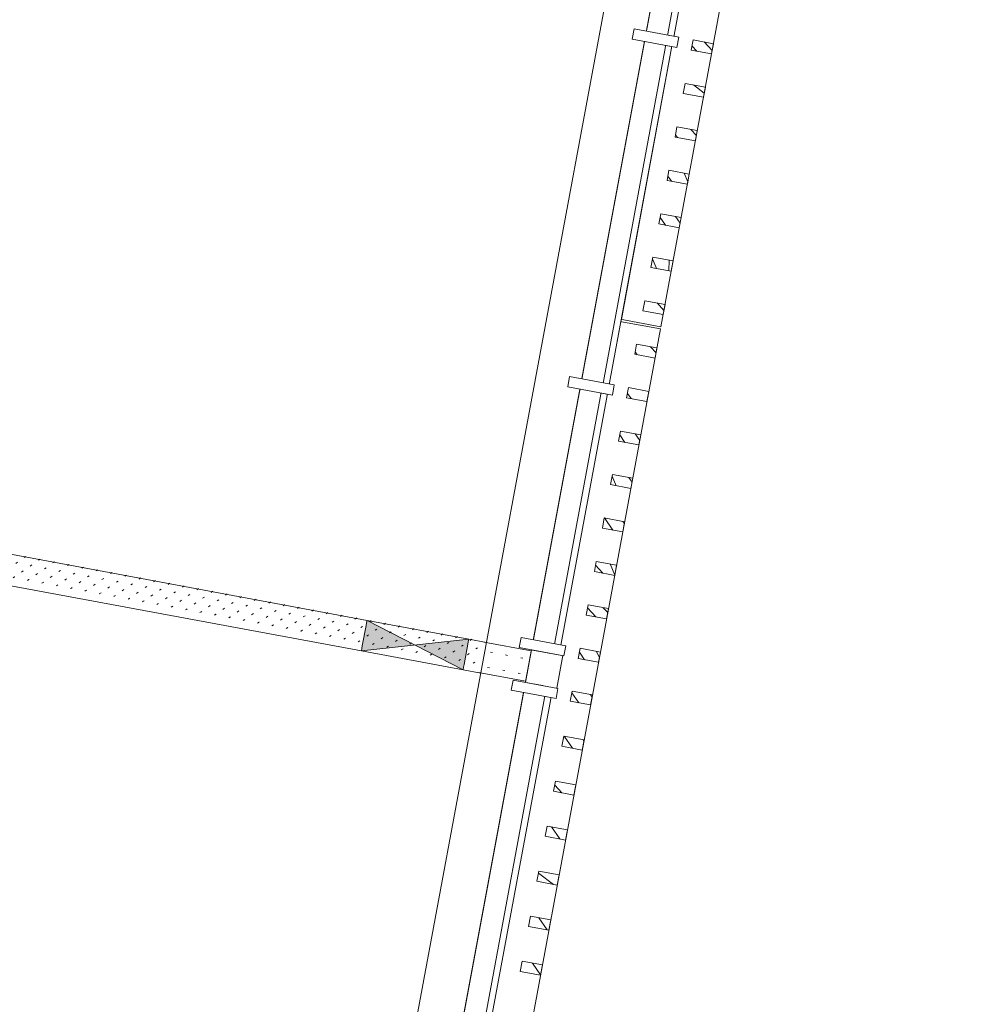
# Model space of a CAD drawing. Header units: metres. Extents: x 0 to 60282398, y -11592309 to 5708004.
# Tile 130 of 136: x 32353398.2 to 32353402.75, y 5707907.19 to 5707911.95. Entities that reach past the tile are written whole.
import ezdxf

# ---------------------------------------------------------------- set-up
doc = ezdxf.new("R2010")
doc.units = ezdxf.units.M
doc.header["$LTSCALE"] = 0.75
doc.set_wipeout_variables(frame=1)
doc.layers.get('0').update_dxf_attribs({"linetype": 'CONTINUOUS'})
for name, color, linetype, lineweight in [('10417023$0$#9_002_GES I Übersicht Erdgeschoss_1_101_Wand Aussen.A', 7, 'CONTINUOUS', 25), ('10417023$0$#9_002_GES I Übersicht Erdgeschoss_1_102_Wand Innen.A', 7, 'CONTINUOUS', 25), ('10417023$0$#9_002_GES I Übersicht Erdgeschoss_1_Neubau_102_Wand Innen.A', 7, 'CONTINUOUS', 25), ('10417023$0$#9_002_GES I Übersicht Erdgeschoss_1_Neubau_104_Decken.A', 7, 'CONTINUOUS', 25), ('10417023$0$#9_002_GES I Übersicht Erdgeschoss_1_Neubau_110_Pfosten-Riegel.A', 7, 'CONTINUOUS', 25), ('10417023$0$#9_002_GES I Übersicht Erdgeschoss_1_Neubau_201_Aussenwandbekleidu', 7, 'CONTINUOUS', 25), ('10417023$0$Keine', 7, 'CONTINUOUS', 13)]:
    doc.layers.add(name, color=color, linetype=linetype, lineweight=lineweight)
pattern_1 = [(45, (0, 0), (-0.03535533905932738, 0.03535533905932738), [0.01, -0.03999999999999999])]
pattern_2 = [(134.9999999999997, (0, 0), (0.1060660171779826, 0.1060660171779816), []), (134.9999999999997, (-0.03535533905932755, -0.0353553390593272), (0.1060660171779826, 0.1060660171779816), [])]

# ---------------------------------------------------------------- blocks, each defined once
blk = doc.blocks.new('10417023$0$#9_MKO_LP5_ARC_GES_UP_00_002_P_G_modell (3D)')
at = {"layer": '10417023$0$#9_002_GES I Übersicht Erdgeschoss_1_102_Wand Innen.A', "linetype": 'Continuous', "lineweight": 5, "true_color": 0xff0000}
h = blk.add_hatch(dxfattribs=at)
h.set_pattern_fill('#9_GIPSKARTON_0001', color=1, style=0, pattern_type=2)
h.set_pattern_definition([(0, (0, 0), (0, 0.075), [0.009999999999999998, -0.06500000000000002])])
h.paths.add_polyline_path([(-32353442.72839412, -5707801.579164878), (-32353442.72839412, -5707801.729165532), (-32353442.50422687, -5707801.729165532), (-32353442.50422687, -5707801.579164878)])
at = {"layer": '10417023$0$#9_002_GES I Übersicht Erdgeschoss_1_Neubau_102_Wand Innen.A', "linetype": 'Continuous', "lineweight": 13, "true_color": 0x1f1f1f}
h = blk.add_hatch(dxfattribs=at)
h.set_pattern_fill('#9_GIPS_0001', color=250, style=0, pattern_type=2)
h.set_pattern_definition(pattern_1)
h.paths.add_polyline_path([(-32353442.724228, -5707801.579165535), (-32353447.20444249, -5707801.579165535), (-32353447.20444249, -5707801.591665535), (-32353442.724228, -5707801.591665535)])
h = blk.add_hatch(dxfattribs=at)
h.set_pattern_fill('#9_GIPS_0001', color=250, style=0, pattern_type=2)
h.set_pattern_definition(pattern_1)
h.paths.add_polyline_path([(-32353442.724228, -5707801.591665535), (-32353447.20444249, -5707801.591665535), (-32353447.20444249, -5707801.604165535), (-32353442.724228, -5707801.604165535)])
at = {"layer": '10417023$0$#9_002_GES I Übersicht Erdgeschoss_1_Neubau_102_Wand Innen.A', "linetype": 'Continuous', "lineweight": 13, "true_color": 0xff0000}
h = blk.add_hatch(dxfattribs=at)
h.set_pattern_fill('#9_GIPS_0001', color=1, style=0, pattern_type=2)
h.set_pattern_definition(pattern_1)
h.paths.add_polyline_path([(-32353442.724228, -5707801.604165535), (-32353447.20444249, -5707801.604165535), (-32353447.20444249, -5707801.704165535), (-32353442.724228, -5707801.704165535)])
h = blk.add_hatch(dxfattribs=at)
h.set_pattern_fill('#9_GIPS_0001', color=1, style=0, pattern_type=2)
h.set_pattern_definition(pattern_1)
h.paths.add_polyline_path([(-32353447.20444249, -5707801.716665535), (-32353442.724228, -5707801.716665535), (-32353442.724228, -5707801.704165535), (-32353447.20444249, -5707801.704165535)])
h = blk.add_hatch(dxfattribs=at)
h.set_pattern_fill('#9_GIPS_0001', color=1, style=0, pattern_type=2)
h.set_pattern_definition(pattern_1)
h.paths.add_polyline_path([(-32353447.20444249, -5707801.729165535), (-32353442.724228, -5707801.729165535), (-32353442.724228, -5707801.716665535), (-32353447.20444249, -5707801.716665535)])
at = {"layer": '10417023$0$#9_002_GES I Übersicht Erdgeschoss_1_101_Wand Aussen.A', "color": 1, "linetype": 'Continuous', "lineweight": 13, "true_color": 0xff0000}
for p, q in [((-32353442.72422865, -5707807.119575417), (-32353442.72422865, -5707797.229579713)), ((-32353442.50422839, -5707807.119575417), (-32353442.50422839, -5707797.229579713))]:
    blk.add_line(p, q, dxfattribs=at)
at = {"layer": '10417023$0$#9_002_GES I Übersicht Erdgeschoss_1_Neubau_102_Wand Innen.A', "color": 1, "linetype": 'Continuous', "lineweight": 13, "true_color": 0xff0000}
for p, q in [((-32353443.31175084, -5707801.579165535), (-32353446.61208059, -5707801.579165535)), ((-32353443.31175084, -5707801.579165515), (-32353443.31175084, -5707801.591665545)), ((-32353442.81175083, -5707801.579165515), (-32353443.31175084, -5707801.579165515)), ((-32353443.31175084, -5707801.591665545), (-32353443.31175084, -5707801.604165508)), ((-32353443.31175084, -5707801.604165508), (-32353443.31175084, -5707801.704165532)), ((-32353443.31175063, -5707801.729164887), (-32353442.81175149, -5707801.579166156)), ((-32353443.31175063, -5707801.579166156), (-32353442.81175149, -5707801.729164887)), ((-32353442.81175083, -5707801.591665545), (-32353442.81175083, -5707801.579165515)), ((-32353442.724228, -5707801.579165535), (-32353442.81175083, -5707801.579165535)), ((-32353442.81175083, -5707801.604165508), (-32353442.81175083, -5707801.591665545)), ((-32353442.81175083, -5707801.704165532), (-32353442.81175083, -5707801.604165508)), ((-32353443.31175084, -5707801.704165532), (-32353443.31175084, -5707801.716665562)), ((-32353442.81175083, -5707801.716665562), (-32353442.81175083, -5707801.704165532)), ((-32353446.61208059, -5707801.729165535), (-32353443.31175084, -5707801.729165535)), ((-32353443.31175084, -5707801.716665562), (-32353443.31175084, -5707801.729165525)), ((-32353443.31175084, -5707801.729165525), (-32353442.81175083, -5707801.729165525)), ((-32353442.81175083, -5707801.729165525), (-32353442.81175083, -5707801.716665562)), ((-32353442.81175083, -5707801.729165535), (-32353442.724228, -5707801.729165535))]:
    blk.add_line(p, q, dxfattribs=at)
at = {"layer": '10417023$0$#9_002_GES I Übersicht Erdgeschoss_1_Neubau_102_Wand Innen.A', "color": 1, "linetype": 'Continuous', "true_color": 0xff0000}
for points in [[(-32353443.31175084, -5707801.579165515), (-32353443.31175084, -5707801.729165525), (-32353443.06175084, -5707801.654165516)], [(-32353442.81175083, -5707801.579165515), (-32353443.06175084, -5707801.654165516), (-32353442.81175083, -5707801.729165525)]]:
    blk.add_solid(points, dxfattribs=at)
at = {"layer": '10417023$0$#9_002_GES I Übersicht Erdgeschoss_1_Neubau_104_Decken.A', "color": 1, "linetype": 'Continuous', "lineweight": 13, "true_color": 0xff0000, "flags": 128}
for points in [[(-32353468.9644006, -5707812.749292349), (-32353468.96423227, -5707810.39957689), (-32353468.96423227, -5707807.119576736), (-32353468.96423227, -5707797.22957689), (-32353468.96423227, -5707790.55957689), (-32353454.47117382, -5707790.55957689), (-32353442.504228, -5707790.559574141), (-32353442.504228, -5707812.74957689)], [(-32353460.539228, -5707797.304576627), (-32353468.96423227, -5707797.304576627), (-32353468.96423227, -5707810.39957689), (-32353464.33422799, -5707810.39957689), (-32353464.33422799, -5707812.749576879), (-32353442.50422801, -5707812.74957689), (-32353442.504228, -5707790.55957689), (-32353451.27397855, -5707790.559574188), (-32353451.27397855, -5707797.22957689), (-32353452.624228, -5707797.22957689), (-32353452.624228, -5707807.119576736), (-32353460.539228, -5707807.119576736)]]:
    blk.add_lwpolyline(points, close=True, dxfattribs=at)
at = {"color": 1, "linetype": 'Continuous', "lineweight": 5, "true_color": 0xff0000}
blk.add_wipeout([(-32353442.174227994, -5707799.924573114), (-32353442.174227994, -5707793.929565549), (-32353442.374227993, -5707793.929565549), (-32353442.374227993, -5707799.924573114)], dxfattribs=at).dxf.layer = '10417023$0$#9_002_GES I Übersicht Erdgeschoss_1_Neubau_201_Aussenwandbekleidu'
at = {"layer": '10417023$0$#9_002_GES I Übersicht Erdgeschoss_1_Neubau_201_Aussenwandbekleidu', "linetype": 'Continuous', "lineweight": 5, "true_color": 0xff0000}
h = blk.add_hatch(dxfattribs=at)
h.set_pattern_fill('#9_METALL__STAHL_0001', color=1, style=0, pattern_type=2)
h.set_pattern_definition(pattern_2)
h.paths.add_polyline_path([(-32353442.17422829, -5707798.581953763), (-32353442.17422869, -5707798.531953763), (-32353442.27422869, -5707798.531954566), (-32353442.27422829, -5707798.581954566)])
h = blk.add_hatch(dxfattribs=at)
h.set_pattern_fill('#9_METALL__STAHL_0001', color=1, style=0, pattern_type=2)
h.set_pattern_definition(pattern_2)
h.paths.add_polyline_path([(-32353442.17422829, -5707798.795682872), (-32353442.17422869, -5707798.745682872), (-32353442.27422869, -5707798.745683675), (-32353442.27422829, -5707798.795683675)])
h = blk.add_hatch(dxfattribs=at)
h.set_pattern_fill('#9_METALL__STAHL_0001', color=1, style=0, pattern_type=2)
h.set_pattern_definition(pattern_2)
h.paths.add_polyline_path([(-32353442.17422829, -5707799.009410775), (-32353442.17422869, -5707798.959410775), (-32353442.27422869, -5707798.959411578), (-32353442.27422829, -5707799.009411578)])
h = blk.add_hatch(dxfattribs=at)
h.set_pattern_fill('#9_METALL__STAHL_0001', color=1, style=0, pattern_type=2)
h.set_pattern_definition(pattern_2)
h.paths.add_polyline_path([(-32353442.17422829, -5707799.223141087), (-32353442.17422869, -5707799.173141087), (-32353442.27422869, -5707799.17314189), (-32353442.27422829, -5707799.223141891)])
h = blk.add_hatch(dxfattribs=at)
h.set_pattern_fill('#9_METALL__STAHL_0001', color=1, style=0, pattern_type=2)
h.set_pattern_definition(pattern_2)
h.paths.add_polyline_path([(-32353442.17422829, -5707799.436870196), (-32353442.17422869, -5707799.386870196), (-32353442.27422869, -5707799.386870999), (-32353442.27422829, -5707799.436871)])
h = blk.add_hatch(dxfattribs=at)
h.set_pattern_fill('#9_METALL__STAHL_0001', color=1, style=0, pattern_type=2)
h.set_pattern_definition(pattern_2)
h.paths.add_polyline_path([(-32353442.17422829, -5707799.650599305), (-32353442.17422869, -5707799.600599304), (-32353442.27422869, -5707799.600600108), (-32353442.27422829, -5707799.650600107)])
h = blk.add_hatch(dxfattribs=at)
h.set_pattern_fill('#9_METALL__STAHL_0001', color=1, style=0, pattern_type=2)
h.set_pattern_definition(pattern_2)
h.paths.add_polyline_path([(-32353442.17422829, -5707799.864328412), (-32353442.17422869, -5707799.814328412), (-32353442.27422869, -5707799.814329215), (-32353442.27422829, -5707799.864329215)])
at = {"layer": '10417023$0$#9_002_GES I Übersicht Erdgeschoss_1_Neubau_201_Aussenwandbekleidu', "color": 1, "linetype": 'Continuous', "lineweight": 13, "true_color": 0xff0000}
for p, q in [((-32353442.374228, -5707793.92956555), (-32353442.374228, -5707799.924573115)), ((-32353442.174228, -5707799.924573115), (-32353442.174228, -5707793.92956555)), ((-32353442.374228, -5707799.924573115), (-32353442.174228, -5707799.924573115))]:
    blk.add_line(p, q, dxfattribs=at)
at = {"layer": '10417023$0$#9_002_GES I Übersicht Erdgeschoss_1_Neubau_201_Aussenwandbekleidu', "color": 1, "linetype": 'Continuous', "lineweight": 13, "true_color": 0xff0000, "flags": 128}
for points in [[(-32353442.17422829, -5707798.581953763), (-32353442.27422829, -5707798.581954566), (-32353442.27422869, -5707798.531954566), (-32353442.17422869, -5707798.531953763)], [(-32353442.17422829, -5707798.795682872), (-32353442.27422829, -5707798.795683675), (-32353442.27422869, -5707798.745683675), (-32353442.17422869, -5707798.745682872)], [(-32353442.17422829, -5707799.009410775), (-32353442.27422829, -5707799.009411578), (-32353442.27422869, -5707798.959411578), (-32353442.17422869, -5707798.959410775)], [(-32353442.17422829, -5707799.223141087), (-32353442.27422829, -5707799.223141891), (-32353442.27422869, -5707799.17314189), (-32353442.17422869, -5707799.173141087)], [(-32353442.17422829, -5707799.436870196), (-32353442.27422829, -5707799.436871), (-32353442.27422869, -5707799.386870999), (-32353442.17422869, -5707799.386870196)], [(-32353442.17422829, -5707799.650599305), (-32353442.27422829, -5707799.650600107), (-32353442.27422869, -5707799.600600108), (-32353442.17422869, -5707799.600599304)], [(-32353442.17422829, -5707799.864328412), (-32353442.27422829, -5707799.864329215), (-32353442.27422869, -5707799.814329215), (-32353442.17422869, -5707799.814328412)]]:
    blk.add_lwpolyline(points, close=True, dxfattribs=at)
at = {"color": 1, "linetype": 'Continuous', "lineweight": 5, "true_color": 0xff0000}
for points, layer in [([(-32353442.369227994, -5707798.551954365), (-32353442.369227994, -5707797.279579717), (-32353442.39922799, -5707797.279579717), (-32353442.39922799, -5707798.551954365)], '10417023$0$#9_002_GES I Übersicht Erdgeschoss_1_Neubau_110_Pfosten-Riegel.A'), ([(-32353442.17422797, -5707805.924580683), (-32353442.17422797, -5707799.934573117), (-32353442.37422797, -5707799.934573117), (-32353442.37422797, -5707805.924580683)], '10417023$0$#9_002_GES I Übersicht Erdgeschoss_1_Neubau_201_Aussenwandbekleidu')]:
    blk.add_wipeout(points, dxfattribs=at).dxf.layer = layer
at = {"layer": '10417023$0$#9_002_GES I Übersicht Erdgeschoss_1_Neubau_201_Aussenwandbekleidu', "linetype": 'Continuous', "lineweight": 5, "true_color": 0xff0000}
h = blk.add_hatch(dxfattribs=at)
h.set_pattern_fill('#9_METALL__STAHL_0001', color=1, style=0, pattern_type=2)
h.set_pattern_definition(pattern_2)
h.paths.add_polyline_path([(-32353442.17422829, -5707800.078057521), (-32353442.17422869, -5707800.028057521), (-32353442.27422869, -5707800.028058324), (-32353442.27422829, -5707800.078058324)])
h = blk.add_hatch(dxfattribs=at)
h.set_pattern_fill('#9_METALL__STAHL_0001', color=1, style=0, pattern_type=2)
h.set_pattern_definition(pattern_2)
h.paths.add_polyline_path([(-32353442.17422829, -5707800.291786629), (-32353442.17422869, -5707800.241786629), (-32353442.27422869, -5707800.241787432), (-32353442.27422829, -5707800.291787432)])
h = blk.add_hatch(dxfattribs=at)
h.set_pattern_fill('#9_METALL__STAHL_0001', color=1, style=0, pattern_type=2)
h.set_pattern_definition(pattern_2)
h.paths.add_polyline_path([(-32353442.17422829, -5707800.505515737), (-32353442.17422869, -5707800.455515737), (-32353442.27422869, -5707800.45551654), (-32353442.27422829, -5707800.505516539)])
h = blk.add_hatch(dxfattribs=at)
h.set_pattern_fill('#9_METALL__STAHL_0001', color=1, style=0, pattern_type=2)
h.set_pattern_definition(pattern_2)
h.paths.add_polyline_path([(-32353442.17422829, -5707800.719244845), (-32353442.17422869, -5707800.669244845), (-32353442.27422869, -5707800.669245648), (-32353442.27422829, -5707800.719245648)])
h = blk.add_hatch(dxfattribs=at)
h.set_pattern_fill('#9_METALL__STAHL_0001', color=1, style=0, pattern_type=2)
h.set_pattern_definition(pattern_2)
h.paths.add_polyline_path([(-32353442.17422829, -5707800.932973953), (-32353442.17422869, -5707800.882973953), (-32353442.27422869, -5707800.882974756), (-32353442.27422829, -5707800.932974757)])
h = blk.add_hatch(dxfattribs=at)
h.set_pattern_fill('#9_METALL__STAHL_0001', color=1, style=0, pattern_type=2)
h.set_pattern_definition(pattern_2)
h.paths.add_polyline_path([(-32353442.17422829, -5707801.146703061), (-32353442.17422869, -5707801.096703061), (-32353442.27422869, -5707801.096703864), (-32353442.27422829, -5707801.146703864)])
h = blk.add_hatch(dxfattribs=at)
h.set_pattern_fill('#9_METALL__STAHL_0001', color=1, style=0, pattern_type=2)
h.set_pattern_definition(pattern_2)
h.paths.add_polyline_path([(-32353442.17422829, -5707801.36043217), (-32353442.17422869, -5707801.31043217), (-32353442.27422869, -5707801.310432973), (-32353442.27422829, -5707801.360432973)])
h = blk.add_hatch(dxfattribs=at)
h.set_pattern_fill('#9_METALL__STAHL_0001', color=1, style=0, pattern_type=2)
h.set_pattern_definition(pattern_2)
h.paths.add_polyline_path([(-32353442.17422829, -5707801.574161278), (-32353442.17422869, -5707801.524161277), (-32353442.27422869, -5707801.524162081), (-32353442.27422829, -5707801.574162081)])
h = blk.add_hatch(dxfattribs=at)
h.set_pattern_fill('#9_METALL__STAHL_0001', color=1, style=0, pattern_type=2)
h.set_pattern_definition(pattern_2)
h.paths.add_polyline_path([(-32353442.17422829, -5707801.784166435), (-32353442.17422869, -5707801.734166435), (-32353442.27422869, -5707801.734167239), (-32353442.27422829, -5707801.784167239)])
h = blk.add_hatch(dxfattribs=at)
h.set_pattern_fill('#9_METALL__STAHL_0001', color=1, style=0, pattern_type=2)
h.set_pattern_definition(pattern_2)
h.paths.add_polyline_path([(-32353442.17422829, -5707802.005641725), (-32353442.17422869, -5707801.955641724), (-32353442.27422869, -5707801.955642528), (-32353442.27422829, -5707802.005642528)])
h = blk.add_hatch(dxfattribs=at)
h.set_pattern_fill('#9_METALL__STAHL_0001', color=1, style=0, pattern_type=2)
h.set_pattern_definition(pattern_2)
h.paths.add_polyline_path([(-32353442.17422829, -5707802.227117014), (-32353442.17422869, -5707802.177117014), (-32353442.27422869, -5707802.177117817), (-32353442.27422829, -5707802.227117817)])
h = blk.add_hatch(dxfattribs=at)
h.set_pattern_fill('#9_METALL__STAHL_0001', color=1, style=0, pattern_type=2)
h.set_pattern_definition(pattern_2)
h.paths.add_polyline_path([(-32353442.17422829, -5707802.448592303), (-32353442.17422869, -5707802.398592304), (-32353442.27422869, -5707802.398593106), (-32353442.27422829, -5707802.448593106)])
h = blk.add_hatch(dxfattribs=at)
h.set_pattern_fill('#9_METALL__STAHL_0001', color=1, style=0, pattern_type=2)
h.set_pattern_definition(pattern_2)
h.paths.add_polyline_path([(-32353442.17422829, -5707802.670067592), (-32353442.17422869, -5707802.620067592), (-32353442.27422869, -5707802.620068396), (-32353442.27422829, -5707802.670068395)])
h = blk.add_hatch(dxfattribs=at)
h.set_pattern_fill('#9_METALL__STAHL_0001', color=1, style=0, pattern_type=2)
h.set_pattern_definition(pattern_2)
h.paths.add_polyline_path([(-32353442.17422829, -5707802.891542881), (-32353442.17422869, -5707802.841542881), (-32353442.27422869, -5707802.841543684), (-32353442.27422829, -5707802.891543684)])
h = blk.add_hatch(dxfattribs=at)
h.set_pattern_fill('#9_METALL__STAHL_0001', color=1, style=0, pattern_type=2)
h.set_pattern_definition(pattern_2)
h.paths.add_polyline_path([(-32353442.17422829, -5707803.11301817), (-32353442.17422869, -5707803.06301817), (-32353442.27422869, -5707803.063018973), (-32353442.27422829, -5707803.113018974)])
at = {"layer": '10417023$0$#9_002_GES I Übersicht Erdgeschoss_1_Neubau_110_Pfosten-Riegel.A', "color": 1, "linetype": 'Continuous', "lineweight": 13, "true_color": 0xff0000, "flags": 128}
blk.add_lwpolyline([(-32353442.369228, -5707798.551954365), (-32353442.399228, -5707798.551954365), (-32353442.399228, -5707797.279579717), (-32353442.369228, -5707797.279579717)], close=True, dxfattribs=at)
at = {"layer": '10417023$0$#9_002_GES I Übersicht Erdgeschoss_1_Neubau_201_Aussenwandbekleidu', "color": 1, "linetype": 'Continuous', "lineweight": 13, "true_color": 0xff0000}
for p, q in [((-32353442.37422797, -5707799.934573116), (-32353442.17422797, -5707799.934573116)), ((-32353442.37422797, -5707799.934573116), (-32353442.37422797, -5707805.924580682)), ((-32353442.17422797, -5707805.924580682), (-32353442.17422797, -5707799.934573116))]:
    blk.add_line(p, q, dxfattribs=at)
at = {"layer": '10417023$0$#9_002_GES I Übersicht Erdgeschoss_1_Neubau_201_Aussenwandbekleidu', "color": 1, "linetype": 'Continuous', "lineweight": 13, "true_color": 0xff0000, "flags": 128}
for points in [[(-32353442.17422829, -5707800.078057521), (-32353442.27422829, -5707800.078058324), (-32353442.27422869, -5707800.028058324), (-32353442.17422869, -5707800.028057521)], [(-32353442.17422829, -5707800.291786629), (-32353442.27422829, -5707800.291787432), (-32353442.27422869, -5707800.241787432), (-32353442.17422869, -5707800.241786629)], [(-32353442.17422829, -5707800.505515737), (-32353442.27422829, -5707800.505516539), (-32353442.27422869, -5707800.45551654), (-32353442.17422869, -5707800.455515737)], [(-32353442.17422829, -5707800.719244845), (-32353442.27422829, -5707800.719245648), (-32353442.27422869, -5707800.669245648), (-32353442.17422869, -5707800.669244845)], [(-32353442.17422829, -5707800.932973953), (-32353442.27422829, -5707800.932974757), (-32353442.27422869, -5707800.882974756), (-32353442.17422869, -5707800.882973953)], [(-32353442.17422829, -5707801.146703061), (-32353442.27422829, -5707801.146703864), (-32353442.27422869, -5707801.096703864), (-32353442.17422869, -5707801.096703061)], [(-32353442.17422829, -5707801.36043217), (-32353442.27422829, -5707801.360432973), (-32353442.27422869, -5707801.310432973), (-32353442.17422869, -5707801.31043217)], [(-32353442.17422829, -5707801.574161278), (-32353442.27422829, -5707801.574162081), (-32353442.27422869, -5707801.524162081), (-32353442.17422869, -5707801.524161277)], [(-32353442.17422829, -5707801.784166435), (-32353442.27422829, -5707801.784167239), (-32353442.27422869, -5707801.734167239), (-32353442.17422869, -5707801.734166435)], [(-32353442.17422829, -5707802.005641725), (-32353442.27422829, -5707802.005642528), (-32353442.27422869, -5707801.955642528), (-32353442.17422869, -5707801.955641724)], [(-32353442.17422829, -5707802.227117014), (-32353442.27422829, -5707802.227117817), (-32353442.27422869, -5707802.177117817), (-32353442.17422869, -5707802.177117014)], [(-32353442.17422829, -5707802.448592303), (-32353442.27422829, -5707802.448593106), (-32353442.27422869, -5707802.398593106), (-32353442.17422869, -5707802.398592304)], [(-32353442.17422829, -5707802.670067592), (-32353442.27422829, -5707802.670068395), (-32353442.27422869, -5707802.620068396), (-32353442.17422869, -5707802.620067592)], [(-32353442.17422829, -5707802.891542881), (-32353442.27422829, -5707802.891543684), (-32353442.27422869, -5707802.841543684), (-32353442.17422869, -5707802.841542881)], [(-32353442.17422829, -5707803.11301817), (-32353442.27422829, -5707803.113018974), (-32353442.27422869, -5707803.063018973), (-32353442.17422869, -5707803.06301817)]]:
    blk.add_lwpolyline(points, close=True, dxfattribs=at)
at = {"color": 1, "linetype": 'Continuous', "lineweight": 5, "true_color": 0xff0000}
for points in [[(-32353442.369227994, -5707801.544161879), (-32353442.369227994, -5707800.271787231), (-32353442.39922799, -5707800.271787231), (-32353442.39922799, -5707801.544161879)], [(-32353442.349228, -5707801.734167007), (-32353442.349228, -5707801.5741618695), (-32353442.419228, -5707801.5741618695), (-32353442.419228, -5707801.734167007)], [(-32353442.369228, -5707803.52596935), (-32353442.369228, -5707801.764167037), (-32353442.399228, -5707801.764167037), (-32353442.399228, -5707803.52596935)]]:
    blk.add_wipeout(points, dxfattribs=at).dxf.layer = '10417023$0$#9_002_GES I Übersicht Erdgeschoss_1_Neubau_110_Pfosten-Riegel.A'
at = {"layer": '10417023$0$#9_002_GES I Übersicht Erdgeschoss_1_Neubau_110_Pfosten-Riegel.A', "color": 1, "linetype": 'Continuous', "lineweight": 13, "true_color": 0xff0000}
blk.add_line((-32353442.34922748, -5707801.57416254), (-32353442.34922748, -5707801.734167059), dxfattribs=at)
at = {"layer": '10417023$0$#9_002_GES I Übersicht Erdgeschoss_1_Neubau_110_Pfosten-Riegel.A', "color": 1, "linetype": 'Continuous', "lineweight": 13, "true_color": 0xff0000, "flags": 128}
for points in [[(-32353442.369228, -5707801.544161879), (-32353442.399228, -5707801.544161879), (-32353442.399228, -5707800.271787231), (-32353442.369228, -5707800.271787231)], [(-32353442.369228, -5707803.525969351), (-32353442.399228, -5707803.525969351), (-32353442.399228, -5707801.764167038), (-32353442.369228, -5707801.764167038)]]:
    blk.add_lwpolyline(points, close=True, dxfattribs=at)
at = {"color": 1, "linetype": 'Continuous', "lineweight": 5, "true_color": 0xff0000}
blk.add_wipeout([(-32353442.419228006, -5707801.734167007), (-32353442.419228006, -5707801.5741618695), (-32353442.504228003, -5707801.5741618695), (-32353442.504228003, -5707801.734167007)], dxfattribs=at).dxf.layer = '10417023$0$#9_002_GES I Übersicht Erdgeschoss_1_Neubau_110_Pfosten-Riegel.A'
at = {"layer": '10417023$0$#9_002_GES I Übersicht Erdgeschoss_1_Neubau_110_Pfosten-Riegel.A', "color": 1, "linetype": 'Continuous', "lineweight": 13, "true_color": 0xff0000}
for p, q in [((-32353442.50422839, -5707801.734167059), (-32353442.50422839, -5707801.57416254)), ((-32353442.50422839, -5707801.57416254), (-32353442.41922757, -5707801.57416254)), ((-32353442.41922757, -5707801.734167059), (-32353442.50422839, -5707801.734167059))]:
    blk.add_line(p, q, dxfattribs=at)
at = {"color": 1, "linetype": 'Continuous', "lineweight": 5, "true_color": 0xff0000}
blk.add_wipeout([(-32353442.369227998, -5707800.26178723), (-32353442.369227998, -5707798.561954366), (-32353442.39922799, -5707798.561954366), (-32353442.39922799, -5707800.26178723)], dxfattribs=at).dxf.layer = '10417023$0$#9_002_GES I Übersicht Erdgeschoss_1_Neubau_110_Pfosten-Riegel.A'
at = {"layer": '10417023$0$#9_002_GES I Übersicht Erdgeschoss_1_Neubau_110_Pfosten-Riegel.A', "color": 1, "linetype": 'Continuous', "lineweight": 13, "true_color": 0xff0000, "flags": 128}
blk.add_lwpolyline([(-32353442.369228, -5707800.26178723), (-32353442.399228, -5707800.26178723), (-32353442.399228, -5707798.561954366), (-32353442.369228, -5707798.561954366)], close=True, dxfattribs=at)
at = {"color": 1, "linetype": 'Continuous', "lineweight": 5, "true_color": 0xff0000}
for points in [[(-32353442.344228, -5707801.52416188), (-32353442.564228, -5707801.52416188), (-32353442.564228, -5707801.57416188), (-32353442.344228, -5707801.57416188)], [(-32353442.344228, -5707801.734167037), (-32353442.564228, -5707801.734167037), (-32353442.564228, -5707801.784167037), (-32353442.344228, -5707801.784167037)]]:
    blk.add_wipeout(points, dxfattribs=at).dxf.layer = '10417023$0$#9_002_GES I Übersicht Erdgeschoss_1_Neubau_110_Pfosten-Riegel.A'
at = {"layer": '10417023$0$#9_002_GES I Übersicht Erdgeschoss_1_102_Wand Innen.A', "color": 1, "linetype": 'Continuous', "lineweight": 13, "true_color": 0xff0000}
for p, q in [((-32353442.735385, -5707801.579164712), (-32353442.50422839, -5707801.579170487)), ((-32353442.73538356, -5707801.729164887), (-32353442.50422695, -5707801.729170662))]:
    blk.add_line(p, q, dxfattribs=at)
at = {"layer": '10417023$0$#9_002_GES I Übersicht Erdgeschoss_1_Neubau_110_Pfosten-Riegel.A', "color": 1, "linetype": 'Continuous', "lineweight": 13, "true_color": 0xff0000, "flags": 128}
for points in [[(-32353442.344228, -5707801.52416188), (-32353442.344228, -5707801.57416188), (-32353442.564228, -5707801.57416188), (-32353442.564228, -5707801.52416188)], [(-32353442.344228, -5707801.734167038), (-32353442.344228, -5707801.784167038), (-32353442.564228, -5707801.784167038), (-32353442.564228, -5707801.734167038)]]:
    blk.add_lwpolyline(points, close=True, dxfattribs=at)
at = {"color": 1, "linetype": 'Continuous', "lineweight": 5, "true_color": 0xff0000}
for points in [[(-32353442.344228, -5707798.531954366), (-32353442.564228, -5707798.531954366), (-32353442.564228, -5707798.581954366), (-32353442.344228, -5707798.581954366)], [(-32353442.344228, -5707800.24178723), (-32353442.564228, -5707800.24178723), (-32353442.564228, -5707800.2917872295), (-32353442.344228, -5707800.2917872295)]]:
    blk.add_wipeout(points, dxfattribs=at).dxf.layer = '10417023$0$#9_002_GES I Übersicht Erdgeschoss_1_Neubau_110_Pfosten-Riegel.A'
at = {"layer": '10417023$0$#9_002_GES I Übersicht Erdgeschoss_1_Neubau_110_Pfosten-Riegel.A', "color": 1, "linetype": 'Continuous', "lineweight": 13, "true_color": 0xff0000, "flags": 128}
for points in [[(-32353442.344228, -5707798.531954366), (-32353442.344228, -5707798.581954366), (-32353442.564228, -5707798.581954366), (-32353442.564228, -5707798.531954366)], [(-32353442.344228, -5707800.241787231), (-32353442.344228, -5707800.29178723), (-32353442.564228, -5707800.29178723), (-32353442.564228, -5707800.241787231)]]:
    blk.add_lwpolyline(points, close=True, dxfattribs=at)
blk = doc.blocks.new('10417023$0$2_MKO_LP5_LAN_GES_UP_00_002_V_A (3D)')
at = {"layer": '10417023$0$Keine'}
blk.add_blockref('10417023$0$#9_MKO_LP5_ARC_GES_UP_00_002_P_G_modell (3D)', (0, 0), dxfattribs=at)
blk = doc.blocks.new('10417023')
at = {"layer": '10417023$0$Keine', "rotation": 349.4819372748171}
blk.add_blockref('10417023$0$2_MKO_LP5_LAN_GES_UP_00_002_V_A (3D)', (65205154.93137175, 5413829.557758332), dxfattribs=at)

msp = doc.modelspace()

# ---------------------------------------------------------------- block references
msp.add_blockref('10417023', (0, 0))

doc.saveas('drawing.dxf')
